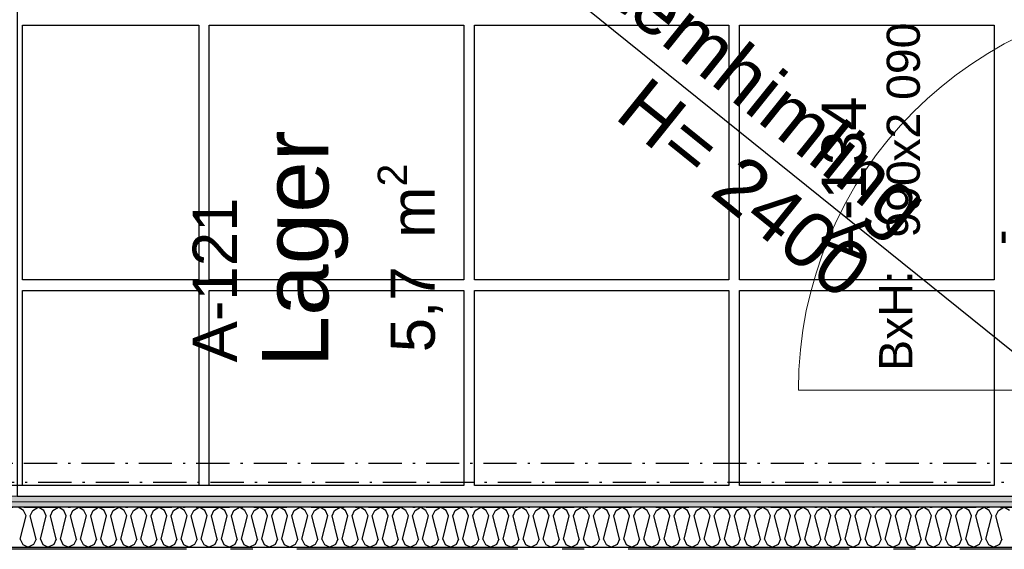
# Model space of a CAD drawing. Header units: millimetres. Extents: x -173281 to 144469, y -85977 to 83288.
# Tile 101 of 256: x -74138 to -71910, y -28217 to -27019. Entities that reach past the tile are written whole.
import ezdxf
from ezdxf.enums import TextEntityAlignment as Align

# ---------------------------------------------------------------- set-up
doc = ezdxf.new("R2010")
doc.units = ezdxf.units.MM
doc.header["$LTSCALE"] = 0.5
doc.header["$MEASUREMENT"] = 0
for name, pattern in [('Akselinje', [1500, 1000, -200, 100, -200]), ('Over snittplan', [260, 150, -50, 10, -50]), ('PLINE', [0]), ('Prikk & stiplet', [1340.555525, 705.555534, -352.777767, 0, -282.222223])]:
    doc.linetypes.add(name, pattern=pattern)
for name, color, linetype in [('223- Bjelker', 7, 'Continuous'), ('242- Ikke-bærende innervegger', 7, 'Continuous'), ('242- Ikke-bærende innervegger (Skravur)', 7, 'Continuous'), ('244- Vinduer_ dører_ foldevegger(Nye konstruksjoner)', 7, 'Continuous'), ('256- Faste himlinger og overflatebehandling(Nye konstruksjoner)', 7, 'Continuous'), ('257- Systemhimlinger(Nye konstruksjoner)', 7, 'Continuous'), ('82-- Modullinjer', 7, 'Continuous'), ('852- Teknisk_symbolsk informasjon_ bygning(Nye konstruksjoner)', 7, 'Continuous'), ('862- M___Nettoareal(Nye konstruksjoner)', 7, 'Continuous'), ('862- M___Nettoareal(Polylinje)(Nye konstruksjoner)', 7, 'Continuous'), ('862- M___Nettoareal(Tekst)(Nye konstruksjoner)', 7, 'Continuous')]:
    doc.layers.add(name, color=color, linetype=linetype)
for name, color, linetype, lineweight in [('234- Vinduer_ dører_ porter(Nye konstruksjoner)', 7, 'Continuous', 0), ('236- Innvendig kledning og overflate', 7, 'Continuous', 0), ('236- Innvendig kledning og overflate(Nye konstruksjoner)', 7, 'Continuous', 0)]:
    doc.layers.add(name, color=color, linetype=linetype, lineweight=lineweight)
doc.styles.add('GENERATED_STYLE_1', font='arial.ttf')
doc.styles.add('GENERATED_STYLE_2', font='arial.ttf')
pattern_1 = [(180, (0, 0), (0, 86.60254), [0, -50]), (180, (-25, -43.3), (0, 86.60254), [0, -50])]

# ---------------------------------------------------------------- blocks, each defined once
blk = doc.blocks.new('Lager_A-121_28', base_point=(-73471.4, -27508.3))
at = {"layer": '862- M___Nettoareal(Polylinje)(Nye konstruksjoner)', "linetype": 'PLINE', "flags": 128}
blk.add_lwpolyline([(-74143.2, -25946.9), (-74143.2, -28096.9), (-71485.7, -28096.9), (-71485.7, -25946.9)], close=True, dxfattribs=at)
at = {"layer": '862- M___Nettoareal(Tekst)(Nye konstruksjoner)', "insert": (-73327.6, -27771.4), "char_height": 100, "attachment_point": 1, "rotation": 90, "style": 'GENERATED_STYLE_1'}
blk.add_mtext('\\A1;{\\pql;\\pt0,12050;\\fArial|b0|i0|c0|p0;\\W1.000000;5,7\\fArial|b0|i0|c0|p0;\\W1.000000;\\A1{\\H.66x;\\S^  ;}\\fArial|b0|i0|c0|p0;\\W1.000000; m\\fArial|b0|i0|c0|p0;\\W1.000000;\\A1{\\H.66x;\\S2^  ;}}', dxfattribs=at)
at = {"layer": '862- M___Nettoareal(Tekst)(Nye konstruksjoner)', "style": 'GENERATED_STYLE_1'}
for tag, height, p in [('DUMMY_862', 150, (-73589.3, -27245.2)), ('ROOM_NAME', 150, (-73589.3, -27805.6)), ('DUMMY_861', 100, (-73746.4, -27405.4)), ('ROOM_NUMBER', 100, (-73746.4, -27794.2)), ('DUMMY_863', 100, (-73353.6, -27771.4))]:
    blk.add_attdef(tag, text='', height=height, rotation=90, dxfattribs=at).set_placement(p, align=Align.TOP_LEFT)
blk = doc.blocks.new('*X385')
at = {"layer": '242- Ikke-bærende innervegger (Skravur)', "linetype": 'PLINE'}
for p, q in [((-74128.9, -28128.9), (-74141.3, -28121.9)), ((-74136.6, -28193.9), (-74123.4, -28141.1)), ((-74123.4, -28141.1), (-74128.9, -28128.9)), ((-74113.8, -28141.1), (-74108.3, -28128.9)), ((-74100.6, -28193.9), (-74113.8, -28141.1)), ((-74108.3, -28128.9), (-74095.8, -28121.9)), ((-74083.4, -28128.9), (-74095.8, -28121.9)), ((-74091, -28193.9), (-74077.8, -28141.1)), ((-74077.8, -28141.1), (-74083.4, -28128.9)), ((-74068.3, -28141.1), (-74062.7, -28128.9)), ((-74055.1, -28193.9), (-74068.3, -28141.1)), ((-74062.7, -28128.9), (-74050.3, -28121.9)), ((-74037.9, -28128.9), (-74050.3, -28121.9)), ((-74045.5, -28193.9), (-74032.3, -28141.1)), ((-74032.3, -28141.1), (-74037.9, -28128.9)), ((-74022.7, -28141.1), (-74017.2, -28128.9)), ((-74009.5, -28193.9), (-74022.7, -28141.1)), ((-74017.2, -28128.9), (-74004.8, -28121.9)), ((-73992.3, -28128.9), (-74004.8, -28121.9)), ((-74000, -28193.9), (-73986.8, -28141.1)), ((-73986.8, -28141.1), (-73992.3, -28128.9)), ((-73977.2, -28141.1), (-73971.7, -28128.9)), ((-73964, -28193.9), (-73977.2, -28141.1)), ((-73971.7, -28128.9), (-73959.2, -28121.9)), ((-73946.8, -28128.9), (-73959.2, -28121.9)), ((-73954.5, -28193.9), (-73941.3, -28141.1)), ((-73941.3, -28141.1), (-73946.8, -28128.9)), ((-73931.7, -28141.1), (-73926.1, -28128.9)), ((-73918.5, -28193.9), (-73931.7, -28141.1)), ((-73926.1, -28128.9), (-73913.7, -28121.9)), ((-73901.3, -28128.9), (-73913.7, -28121.9)), ((-73908.9, -28193.9), (-73895.7, -28141.1)), ((-73895.7, -28141.1), (-73901.3, -28128.9)), ((-73886.2, -28141.1), (-73880.6, -28128.9)), ((-73873, -28193.9), (-73886.2, -28141.1)), ((-73880.6, -28128.9), (-73868.2, -28121.9)), ((-73855.8, -28128.9), (-73868.2, -28121.9)), ((-73863.4, -28193.9), (-73850.2, -28141.1)), ((-73850.2, -28141.1), (-73855.8, -28128.9)), ((-73840.6, -28141.1), (-73835.1, -28128.9)), ((-73827.4, -28193.9), (-73840.6, -28141.1)), ((-73835.1, -28128.9), (-73822.7, -28121.9)), ((-73810.2, -28128.9), (-73822.7, -28121.9)), ((-73817.9, -28193.9), (-73804.7, -28141.1)), ((-73804.7, -28141.1), (-73810.2, -28128.9)), ((-73795.1, -28141.1), (-73789.6, -28128.9)), ((-73781.9, -28193.9), (-73795.1, -28141.1)), ((-73789.6, -28128.9), (-73777.1, -28121.9)), ((-73764.7, -28128.9), (-73777.1, -28121.9)), ((-73772.3, -28193.9), (-73759.1, -28141.1)), ((-73759.1, -28141.1), (-73764.7, -28128.9)), ((-73749.6, -28141.1), (-73744, -28128.9)), ((-73736.4, -28193.9), (-73749.6, -28141.1)), ((-73744, -28128.9), (-73731.6, -28121.9)), ((-73719.2, -28128.9), (-73731.6, -28121.9)), ((-73726.8, -28193.9), (-73713.6, -28141.1)), ((-73713.6, -28141.1), (-73719.2, -28128.9)), ((-73704.1, -28141.1), (-73698.5, -28128.9)), ((-73690.9, -28193.9), (-73704.1, -28141.1)), ((-73698.5, -28128.9), (-73686.1, -28121.9)), ((-73673.6, -28128.9), (-73686.1, -28121.9)), ((-73681.3, -28193.9), (-73668.1, -28141.1)), ((-73668.1, -28141.1), (-73673.6, -28128.9)), ((-73658.5, -28141.1), (-73653, -28128.9)), ((-73645.3, -28193.9), (-73658.5, -28141.1)), ((-73653, -28128.9), (-73640.5, -28121.9)), ((-73628.1, -28128.9), (-73640.5, -28121.9)), ((-73635.8, -28193.9), (-73622.6, -28141.1)), ((-73622.6, -28141.1), (-73628.1, -28128.9)), ((-73613, -28141.1), (-73607.5, -28128.9)), ((-73599.8, -28193.9), (-73613, -28141.1)), ((-73607.5, -28128.9), (-73595, -28121.9)), ((-73582.6, -28128.9), (-73595, -28121.9)), ((-73590.2, -28193.9), (-73577, -28141.1)), ((-73577, -28141.1), (-73582.6, -28128.9)), ((-73567.5, -28141.1), (-73561.9, -28128.9)), ((-73554.3, -28193.9), (-73567.5, -28141.1)), ((-73561.9, -28128.9), (-73549.5, -28121.9)), ((-73537.1, -28128.9), (-73549.5, -28121.9)), ((-73544.7, -28193.9), (-73531.5, -28141.1)), ((-73531.5, -28141.1), (-73537.1, -28128.9)), ((-73521.9, -28141.1), (-73516.4, -28128.9)), ((-73508.7, -28193.9), (-73521.9, -28141.1)), ((-73516.4, -28128.9), (-73504, -28121.9)), ((-73491.5, -28128.9), (-73504, -28121.9)), ((-73499.2, -28193.9), (-73486, -28141.1)), ((-73486, -28141.1), (-73491.5, -28128.9)), ((-73476.4, -28141.1), (-73470.9, -28128.9)), ((-73463.2, -28193.9), (-73476.4, -28141.1)), ((-73470.9, -28128.9), (-73458.4, -28121.9)), ((-73446, -28128.9), (-73458.4, -28121.9)), ((-73453.7, -28193.9), (-73440.5, -28141.1)), ((-73440.5, -28141.1), (-73446, -28128.9)), ((-73430.9, -28141.1), (-73425.3, -28128.9)), ((-73417.7, -28193.9), (-73430.9, -28141.1)), ((-73425.3, -28128.9), (-73412.9, -28121.9)), ((-73400.5, -28128.9), (-73412.9, -28121.9)), ((-73408.1, -28193.9), (-73394.9, -28141.1)), ((-73394.9, -28141.1), (-73400.5, -28128.9)), ((-73385.4, -28141.1), (-73379.8, -28128.9)), ((-73372.2, -28193.9), (-73385.4, -28141.1)), ((-73379.8, -28128.9), (-73367.4, -28121.9)), ((-73354.9, -28128.9), (-73367.4, -28121.9)), ((-73362.6, -28193.9), (-73349.4, -28141.1)), ((-73349.4, -28141.1), (-73354.9, -28128.9)), ((-73339.8, -28141.1), (-73334.3, -28128.9)), ((-73326.6, -28193.9), (-73339.8, -28141.1)), ((-73334.3, -28128.9), (-73321.9, -28121.9)), ((-73309.4, -28128.9), (-73321.9, -28121.9)), ((-73317.1, -28193.9), (-73303.9, -28141.1)), ((-73303.9, -28141.1), (-73309.4, -28128.9)), ((-73294.3, -28141.1), (-73288.8, -28128.9)), ((-73281.1, -28193.9), (-73294.3, -28141.1)), ((-73288.8, -28128.9), (-73276.3, -28121.9)), ((-73263.9, -28128.9), (-73276.3, -28121.9)), ((-73271.5, -28193.9), (-73258.3, -28141.1)), ((-73258.3, -28141.1), (-73263.9, -28128.9)), ((-73248.8, -28141.1), (-73243.2, -28128.9)), ((-73235.6, -28193.9), (-73248.8, -28141.1)), ((-73243.2, -28128.9), (-73230.8, -28121.9)), ((-73218.4, -28128.9), (-73230.8, -28121.9)), ((-73226, -28193.9), (-73212.8, -28141.1)), ((-73212.8, -28141.1), (-73218.4, -28128.9)), ((-73203.3, -28141.1), (-73197.7, -28128.9)), ((-73190.1, -28193.9), (-73203.3, -28141.1)), ((-73197.7, -28128.9), (-73185.3, -28121.9)), ((-73172.8, -28128.9), (-73185.3, -28121.9)), ((-73180.5, -28193.9), (-73167.3, -28141.1)), ((-73167.3, -28141.1), (-73172.8, -28128.9)), ((-73157.7, -28141.1), (-73152.2, -28128.9)), ((-73144.5, -28193.9), (-73157.7, -28141.1)), ((-73152.2, -28128.9), (-73139.7, -28121.9)), ((-73127.3, -28128.9), (-73139.7, -28121.9)), ((-73135, -28193.9), (-73121.8, -28141.1)), ((-73121.8, -28141.1), (-73127.3, -28128.9)), ((-73112.2, -28141.1), (-73106.7, -28128.9)), ((-73099, -28193.9), (-73112.2, -28141.1)), ((-73106.7, -28128.9), (-73094.2, -28121.9)), ((-73081.8, -28128.9), (-73094.2, -28121.9)), ((-73089.4, -28193.9), (-73076.2, -28141.1)), ((-73076.2, -28141.1), (-73081.8, -28128.9)), ((-73066.7, -28141.1), (-73061.1, -28128.9)), ((-73053.5, -28193.9), (-73066.7, -28141.1)), ((-73061.1, -28128.9), (-73048.7, -28121.9)), ((-73036.3, -28128.9), (-73048.7, -28121.9)), ((-73043.9, -28193.9), (-73030.7, -28141.1)), ((-73030.7, -28141.1), (-73036.3, -28128.9)), ((-73021.1, -28141.1), (-73015.6, -28128.9)), ((-73007.9, -28193.9), (-73021.1, -28141.1)), ((-73015.6, -28128.9), (-73003.2, -28121.9)), ((-72990.7, -28128.9), (-73003.2, -28121.9)), ((-72998.4, -28193.9), (-72985.2, -28141.1)), ((-72985.2, -28141.1), (-72990.7, -28128.9)), ((-72975.6, -28141.1), (-72970.1, -28128.9)), ((-72962.4, -28193.9), (-72975.6, -28141.1)), ((-72970.1, -28128.9), (-72957.6, -28121.9)), ((-72945.2, -28128.9), (-72957.6, -28121.9)), ((-72952.9, -28193.9), (-72939.7, -28141.1)), ((-72939.7, -28141.1), (-72945.2, -28128.9)), ((-72930.1, -28141.1), (-72924.5, -28128.9)), ((-72916.9, -28193.9), (-72930.1, -28141.1)), ((-72924.5, -28128.9), (-72912.1, -28121.9)), ((-72899.7, -28128.9), (-72912.1, -28121.9)), ((-72907.3, -28193.9), (-72894.1, -28141.1)), ((-72894.1, -28141.1), (-72899.7, -28128.9)), ((-72884.6, -28141.1), (-72879, -28128.9)), ((-72871.4, -28193.9), (-72884.6, -28141.1)), ((-72879, -28128.9), (-72866.6, -28121.9)), ((-72854.1, -28128.9), (-72866.6, -28121.9)), ((-72861.8, -28193.9), (-72848.6, -28141.1)), ((-72848.6, -28141.1), (-72854.1, -28128.9)), ((-72839, -28141.1), (-72833.5, -28128.9)), ((-72825.8, -28193.9), (-72839, -28141.1)), ((-72833.5, -28128.9), (-72821.1, -28121.9)), ((-72808.6, -28128.9), (-72821.1, -28121.9)), ((-72816.3, -28193.9), (-72803.1, -28141.1)), ((-72803.1, -28141.1), (-72808.6, -28128.9)), ((-72793.5, -28141.1), (-72788, -28128.9)), ((-72780.3, -28193.9), (-72793.5, -28141.1)), ((-72788, -28128.9), (-72775.5, -28121.9)), ((-72763.1, -28128.9), (-72775.5, -28121.9)), ((-72770.7, -28193.9), (-72757.5, -28141.1)), ((-72757.5, -28141.1), (-72763.1, -28128.9)), ((-72748, -28141.1), (-72742.4, -28128.9)), ((-72734.8, -28193.9), (-72748, -28141.1)), ((-72742.4, -28128.9), (-72730, -28121.9)), ((-72717.6, -28128.9), (-72730, -28121.9)), ((-72725.2, -28193.9), (-72712, -28141.1)), ((-72712, -28141.1), (-72717.6, -28128.9)), ((-72702.5, -28141.1), (-72696.9, -28128.9)), ((-72689.3, -28193.9), (-72702.5, -28141.1)), ((-72696.9, -28128.9), (-72684.5, -28121.9)), ((-72672, -28128.9), (-72684.5, -28121.9)), ((-72679.7, -28193.9), (-72666.5, -28141.1)), ((-72666.5, -28141.1), (-72672, -28128.9)), ((-72656.9, -28141.1), (-72651.4, -28128.9)), ((-72643.7, -28193.9), (-72656.9, -28141.1)), ((-72651.4, -28128.9), (-72638.9, -28121.9)), ((-72626.5, -28128.9), (-72638.9, -28121.9)), ((-72634.2, -28193.9), (-72621, -28141.1)), ((-72621, -28141.1), (-72626.5, -28128.9)), ((-72611.4, -28141.1), (-72605.8, -28128.9)), ((-72598.2, -28193.9), (-72611.4, -28141.1)), ((-72605.8, -28128.9), (-72593.4, -28121.9)), ((-72581, -28128.9), (-72593.4, -28121.9)), ((-72588.6, -28193.9), (-72575.4, -28141.1)), ((-72575.4, -28141.1), (-72581, -28128.9)), ((-72565.9, -28141.1), (-72560.3, -28128.9)), ((-72552.7, -28193.9), (-72565.9, -28141.1)), ((-72560.3, -28128.9), (-72547.9, -28121.9)), ((-72535.5, -28128.9), (-72547.9, -28121.9)), ((-72543.1, -28193.9), (-72529.9, -28141.1)), ((-72529.9, -28141.1), (-72535.5, -28128.9)), ((-72520.3, -28141.1), (-72514.8, -28128.9)), ((-72507.1, -28193.9), (-72520.3, -28141.1)), ((-72514.8, -28128.9), (-72502.4, -28121.9)), ((-72489.9, -28128.9), (-72502.4, -28121.9)), ((-72497.6, -28193.9), (-72484.4, -28141.1)), ((-72484.4, -28141.1), (-72489.9, -28128.9)), ((-72474.8, -28141.1), (-72469.3, -28128.9)), ((-72461.6, -28193.9), (-72474.8, -28141.1)), ((-72469.3, -28128.9), (-72456.8, -28121.9)), ((-72444.4, -28128.9), (-72456.8, -28121.9)), ((-72452.1, -28193.9), (-72438.9, -28141.1)), ((-72438.9, -28141.1), (-72444.4, -28128.9)), ((-72429.3, -28141.1), (-72423.7, -28128.9)), ((-72416.1, -28193.9), (-72429.3, -28141.1)), ((-72423.7, -28128.9), (-72411.3, -28121.9)), ((-72398.9, -28128.9), (-72411.3, -28121.9)), ((-72406.5, -28193.9), (-72393.3, -28141.1)), ((-72393.3, -28141.1), (-72398.9, -28128.9)), ((-72383.8, -28141.1), (-72378.2, -28128.9)), ((-72370.6, -28193.9), (-72383.8, -28141.1)), ((-72378.2, -28128.9), (-72365.8, -28121.9)), ((-72353.3, -28128.9), (-72365.8, -28121.9)), ((-72361, -28193.9), (-72347.8, -28141.1)), ((-72347.8, -28141.1), (-72353.3, -28128.9)), ((-72338.2, -28141.1), (-72332.7, -28128.9)), ((-72325, -28193.9), (-72338.2, -28141.1)), ((-72332.7, -28128.9), (-72320.3, -28121.9)), ((-72307.8, -28128.9), (-72320.3, -28121.9)), ((-72315.5, -28193.9), (-72302.3, -28141.1)), ((-72302.3, -28141.1), (-72307.8, -28128.9)), ((-72292.7, -28141.1), (-72287.2, -28128.9)), ((-72279.5, -28193.9), (-72292.7, -28141.1)), ((-72287.2, -28128.9), (-72274.7, -28121.9)), ((-72262.3, -28128.9), (-72274.7, -28121.9)), ((-72269.9, -28193.9), (-72256.7, -28141.1)), ((-72256.7, -28141.1), (-72262.3, -28128.9)), ((-72247.2, -28141.1), (-72241.6, -28128.9)), ((-72234, -28193.9), (-72247.2, -28141.1)), ((-72241.6, -28128.9), (-72229.2, -28121.9)), ((-72216.8, -28128.9), (-72229.2, -28121.9)), ((-72224.4, -28193.9), (-72211.2, -28141.1)), ((-72211.2, -28141.1), (-72216.8, -28128.9)), ((-72201.7, -28141.1), (-72196.1, -28128.9)), ((-72188.5, -28193.9), (-72201.7, -28141.1)), ((-72196.1, -28128.9), (-72183.7, -28121.9)), ((-72171.2, -28128.9), (-72183.7, -28121.9)), ((-72178.9, -28193.9), (-72165.7, -28141.1)), ((-72165.7, -28141.1), (-72171.2, -28128.9)), ((-72156.1, -28141.1), (-72150.6, -28128.9)), ((-72142.9, -28193.9), (-72156.1, -28141.1)), ((-72150.6, -28128.9), (-72138.1, -28121.9)), ((-72125.7, -28128.9), (-72138.1, -28121.9)), ((-72133.4, -28193.9), (-72120.2, -28141.1)), ((-72120.2, -28141.1), (-72125.7, -28128.9)), ((-72110.6, -28141.1), (-72105, -28128.9)), ((-72097.4, -28193.9), (-72110.6, -28141.1)), ((-72105, -28128.9), (-72092.6, -28121.9)), ((-72080.2, -28128.9), (-72092.6, -28121.9)), ((-72087.8, -28193.9), (-72074.6, -28141.1)), ((-72074.6, -28141.1), (-72080.2, -28128.9)), ((-72065.1, -28141.1), (-72059.5, -28128.9)), ((-72051.9, -28193.9), (-72065.1, -28141.1)), ((-72059.5, -28128.9), (-72047.1, -28121.9)), ((-72034.7, -28128.9), (-72047.1, -28121.9)), ((-72042.3, -28193.9), (-72029.1, -28141.1)), ((-72029.1, -28141.1), (-72034.7, -28128.9)), ((-72019.5, -28141.1), (-72014, -28128.9)), ((-72006.3, -28193.9), (-72019.5, -28141.1)), ((-72014, -28128.9), (-72001.6, -28121.9)), ((-71989.1, -28128.9), (-72001.6, -28121.9)), ((-71996.8, -28193.9), (-71983.6, -28141.1)), ((-71983.6, -28141.1), (-71989.1, -28128.9)), ((-71974, -28141.1), (-71968.5, -28128.9)), ((-71960.8, -28193.9), (-71974, -28141.1)), ((-71968.5, -28128.9), (-71956, -28121.9)), ((-71943.6, -28128.9), (-71956, -28121.9)), ((-71951.3, -28193.9), (-71938.1, -28141.1)), ((-71938.1, -28141.1), (-71943.6, -28128.9)), ((-71928.5, -28141.1), (-71922.9, -28128.9)), ((-71915.3, -28193.9), (-71928.5, -28141.1)), ((-71922.9, -28128.9), (-71910.5, -28121.9)), ((-71898.1, -28128.9), (-71910.5, -28121.9)), ((-74136.6, -28193.9), (-74131, -28206)), ((-74131, -28206), (-74118.6, -28211.9)), ((-74106.2, -28206), (-74118.6, -28211.9)), ((-74100.6, -28193.9), (-74106.2, -28206)), ((-74091, -28193.9), (-74085.5, -28206)), ((-74085.5, -28206), (-74073.1, -28211.9)), ((-74060.6, -28206), (-74073.1, -28211.9)), ((-74055.1, -28193.9), (-74060.6, -28206)), ((-74045.5, -28193.9), (-74040, -28206)), ((-74040, -28206), (-74027.5, -28211.9)), ((-74015.1, -28206), (-74027.5, -28211.9)), ((-74009.5, -28193.9), (-74015.1, -28206)), ((-74000, -28193.9), (-73994.4, -28206)), ((-73994.4, -28206), (-73982, -28211.9)), ((-73969.6, -28206), (-73982, -28211.9)), ((-73964, -28193.9), (-73969.6, -28206)), ((-73954.5, -28193.9), (-73948.9, -28206)), ((-73948.9, -28206), (-73936.5, -28211.9)), ((-73924, -28206), (-73936.5, -28211.9)), ((-73918.5, -28193.9), (-73924, -28206)), ((-73908.9, -28193.9), (-73903.4, -28206)), ((-73903.4, -28206), (-73890.9, -28211.9)), ((-73878.5, -28206), (-73890.9, -28211.9)), ((-73873, -28193.9), (-73878.5, -28206)), ((-73863.4, -28193.9), (-73857.9, -28206)), ((-73857.9, -28206), (-73845.4, -28211.9)), ((-73833, -28206), (-73845.4, -28211.9)), ((-73827.4, -28193.9), (-73833, -28206)), ((-73817.9, -28193.9), (-73812.3, -28206)), ((-73812.3, -28206), (-73799.9, -28211.9)), ((-73787.5, -28206), (-73799.9, -28211.9)), ((-73781.9, -28193.9), (-73787.5, -28206)), ((-73772.3, -28193.9), (-73766.8, -28206)), ((-73766.8, -28206), (-73754.4, -28211.9)), ((-73741.9, -28206), (-73754.4, -28211.9)), ((-73736.4, -28193.9), (-73741.9, -28206)), ((-73726.8, -28193.9), (-73721.3, -28206)), ((-73721.3, -28206), (-73708.8, -28211.9)), ((-73696.4, -28206), (-73708.8, -28211.9)), ((-73690.9, -28193.9), (-73696.4, -28206)), ((-73681.3, -28193.9), (-73675.7, -28206)), ((-73675.7, -28206), (-73663.3, -28211.9)), ((-73650.9, -28206), (-73663.3, -28211.9)), ((-73645.3, -28193.9), (-73650.9, -28206)), ((-73635.8, -28193.9), (-73630.2, -28206)), ((-73630.2, -28206), (-73617.8, -28211.9)), ((-73605.3, -28206), (-73617.8, -28211.9)), ((-73599.8, -28193.9), (-73605.3, -28206)), ((-73590.2, -28193.9), (-73584.7, -28206)), ((-73584.7, -28206), (-73572.3, -28211.9)), ((-73559.8, -28206), (-73572.3, -28211.9)), ((-73554.3, -28193.9), (-73559.8, -28206)), ((-73544.7, -28193.9), (-73539.2, -28206)), ((-73539.2, -28206), (-73526.7, -28211.9)), ((-73514.3, -28206), (-73526.7, -28211.9)), ((-73508.7, -28193.9), (-73514.3, -28206)), ((-73499.2, -28193.9), (-73493.6, -28206)), ((-73493.6, -28206), (-73481.2, -28211.9)), ((-73468.8, -28206), (-73481.2, -28211.9)), ((-73463.2, -28193.9), (-73468.8, -28206)), ((-73453.7, -28193.9), (-73448.1, -28206)), ((-73448.1, -28206), (-73435.7, -28211.9)), ((-73423.2, -28206), (-73435.7, -28211.9)), ((-73417.7, -28193.9), (-73423.2, -28206)), ((-73408.1, -28193.9), (-73402.6, -28206)), ((-73402.6, -28206), (-73390.1, -28211.9)), ((-73377.7, -28206), (-73390.1, -28211.9)), ((-73372.2, -28193.9), (-73377.7, -28206)), ((-73362.6, -28193.9), (-73357.1, -28206)), ((-73357.1, -28206), (-73344.6, -28211.9)), ((-73332.2, -28206), (-73344.6, -28211.9)), ((-73326.6, -28193.9), (-73332.2, -28206)), ((-73317.1, -28193.9), (-73311.5, -28206)), ((-73311.5, -28206), (-73299.1, -28211.9)), ((-73286.7, -28206), (-73299.1, -28211.9)), ((-73281.1, -28193.9), (-73286.7, -28206)), ((-73271.5, -28193.9), (-73266, -28206)), ((-73266, -28206), (-73253.6, -28211.9)), ((-73241.1, -28206), (-73253.6, -28211.9)), ((-73235.6, -28193.9), (-73241.1, -28206)), ((-73226, -28193.9), (-73220.5, -28206)), ((-73220.5, -28206), (-73208, -28211.9)), ((-73195.6, -28206), (-73208, -28211.9)), ((-73190.1, -28193.9), (-73195.6, -28206)), ((-73180.5, -28193.9), (-73174.9, -28206)), ((-73174.9, -28206), (-73162.5, -28211.9)), ((-73150.1, -28206), (-73162.5, -28211.9)), ((-73144.5, -28193.9), (-73150.1, -28206)), ((-73135, -28193.9), (-73129.4, -28206)), ((-73129.4, -28206), (-73117, -28211.9)), ((-73104.5, -28206), (-73117, -28211.9)), ((-73099, -28193.9), (-73104.5, -28206)), ((-73089.4, -28193.9), (-73083.9, -28206)), ((-73083.9, -28206), (-73071.5, -28211.9)), ((-73059, -28206), (-73071.5, -28211.9)), ((-73053.5, -28193.9), (-73059, -28206)), ((-73043.9, -28193.9), (-73038.4, -28206)), ((-73038.4, -28206), (-73025.9, -28211.9)), ((-73013.5, -28206), (-73025.9, -28211.9)), ((-73007.9, -28193.9), (-73013.5, -28206)), ((-72998.4, -28193.9), (-72992.8, -28206)), ((-72992.8, -28206), (-72980.4, -28211.9)), ((-72968, -28206), (-72980.4, -28211.9)), ((-72962.4, -28193.9), (-72968, -28206)), ((-72952.9, -28193.9), (-72947.3, -28206)), ((-72947.3, -28206), (-72934.9, -28211.9)), ((-72922.4, -28206), (-72934.9, -28211.9)), ((-72916.9, -28193.9), (-72922.4, -28206)), ((-72907.3, -28193.9), (-72901.8, -28206)), ((-72901.8, -28206), (-72889.3, -28211.9)), ((-72876.9, -28206), (-72889.3, -28211.9)), ((-72871.4, -28193.9), (-72876.9, -28206)), ((-72861.8, -28193.9), (-72856.3, -28206)), ((-72856.3, -28206), (-72843.8, -28211.9)), ((-72831.4, -28206), (-72843.8, -28211.9)), ((-72825.8, -28193.9), (-72831.4, -28206)), ((-72816.3, -28193.9), (-72810.7, -28206)), ((-72810.7, -28206), (-72798.3, -28211.9)), ((-72785.9, -28206), (-72798.3, -28211.9)), ((-72780.3, -28193.9), (-72785.9, -28206)), ((-72770.7, -28193.9), (-72765.2, -28206)), ((-72765.2, -28206), (-72752.8, -28211.9)), ((-72740.3, -28206), (-72752.8, -28211.9)), ((-72734.8, -28193.9), (-72740.3, -28206)), ((-72725.2, -28193.9), (-72719.7, -28206)), ((-72719.7, -28206), (-72707.2, -28211.9)), ((-72694.8, -28206), (-72707.2, -28211.9)), ((-72689.3, -28193.9), (-72694.8, -28206)), ((-72679.7, -28193.9), (-72674.1, -28206)), ((-72674.1, -28206), (-72661.7, -28211.9)), ((-72649.3, -28206), (-72661.7, -28211.9)), ((-72643.7, -28193.9), (-72649.3, -28206)), ((-72634.2, -28193.9), (-72628.6, -28206)), ((-72628.6, -28206), (-72616.2, -28211.9)), ((-72603.7, -28206), (-72616.2, -28211.9)), ((-72598.2, -28193.9), (-72603.7, -28206)), ((-72588.6, -28193.9), (-72583.1, -28206)), ((-72583.1, -28206), (-72570.7, -28211.9)), ((-72558.2, -28206), (-72570.7, -28211.9)), ((-72552.7, -28193.9), (-72558.2, -28206)), ((-72543.1, -28193.9), (-72537.6, -28206)), ((-72537.6, -28206), (-72525.1, -28211.9)), ((-72512.7, -28206), (-72525.1, -28211.9)), ((-72507.1, -28193.9), (-72512.7, -28206)), ((-72497.6, -28193.9), (-72492, -28206)), ((-72492, -28206), (-72479.6, -28211.9)), ((-72467.2, -28206), (-72479.6, -28211.9)), ((-72461.6, -28193.9), (-72467.2, -28206)), ((-72452.1, -28193.9), (-72446.5, -28206)), ((-72446.5, -28206), (-72434.1, -28211.9)), ((-72421.6, -28206), (-72434.1, -28211.9)), ((-72416.1, -28193.9), (-72421.6, -28206)), ((-72406.5, -28193.9), (-72401, -28206)), ((-72401, -28206), (-72388.5, -28211.9)), ((-72376.1, -28206), (-72388.5, -28211.9)), ((-72370.6, -28193.9), (-72376.1, -28206)), ((-72361, -28193.9), (-72355.4, -28206)), ((-72355.4, -28206), (-72343, -28211.9)), ((-72330.6, -28206), (-72343, -28211.9)), ((-72325, -28193.9), (-72330.6, -28206)), ((-72315.5, -28193.9), (-72309.9, -28206)), ((-72309.9, -28206), (-72297.5, -28211.9)), ((-72285.1, -28206), (-72297.5, -28211.9)), ((-72279.5, -28193.9), (-72285.1, -28206)), ((-72269.9, -28193.9), (-72264.4, -28206)), ((-72264.4, -28206), (-72252, -28211.9)), ((-72239.5, -28206), (-72252, -28211.9)), ((-72234, -28193.9), (-72239.5, -28206)), ((-72224.4, -28193.9), (-72218.9, -28206)), ((-72218.9, -28206), (-72206.4, -28211.9)), ((-72194, -28206), (-72206.4, -28211.9)), ((-72188.5, -28193.9), (-72194, -28206)), ((-72178.9, -28193.9), (-72173.3, -28206)), ((-72173.3, -28206), (-72160.9, -28211.9)), ((-72148.5, -28206), (-72160.9, -28211.9)), ((-72142.9, -28193.9), (-72148.5, -28206)), ((-72133.4, -28193.9), (-72127.8, -28206)), ((-72127.8, -28206), (-72115.4, -28211.9)), ((-72102.9, -28206), (-72115.4, -28211.9)), ((-72097.4, -28193.9), (-72102.9, -28206)), ((-72087.8, -28193.9), (-72082.3, -28206)), ((-72082.3, -28206), (-72069.9, -28211.9)), ((-72057.4, -28206), (-72069.9, -28211.9)), ((-72051.9, -28193.9), (-72057.4, -28206)), ((-72042.3, -28193.9), (-72036.8, -28206)), ((-72036.8, -28206), (-72024.3, -28211.9)), ((-72011.9, -28206), (-72024.3, -28211.9)), ((-72006.3, -28193.9), (-72011.9, -28206)), ((-71996.8, -28193.9), (-71991.2, -28206)), ((-71991.2, -28206), (-71978.8, -28211.9)), ((-71966.4, -28206), (-71978.8, -28211.9)), ((-71960.8, -28193.9), (-71966.4, -28206)), ((-71951.3, -28193.9), (-71945.7, -28206)), ((-71945.7, -28206), (-71933.3, -28211.9)), ((-71920.8, -28206), (-71933.3, -28211.9)), ((-71915.3, -28193.9), (-71920.8, -28206))]:
    blk.add_line(p, q, dxfattribs=at)
blk = doc.blocks.new('Dørstempel[83]', base_point=(-71360.7, -27411.9))
at = {"layer": '852- Teknisk_symbolsk informasjon_ bygning(Nye konstruksjoner)', "char_height": 75, "attachment_point": 1, "rotation": 90, "style": 'GENERATED_STYLE_1'}
for s, insert in [('\\A1;{\\pql;\\pt0,50;\\fArial|b0|i0|c0|p0;\\W1.000000;x2\xa0090\\fArial|b0|i0|c0|p0;\\W1.000000;\\A1{\\H.66x;\\S^  ;}\\fArial|b0|i0|c0|p0;\\W1.000000;\\fArial|b0|i0|c0|p0;\\W1.000000;\\A1{\\H.66x;\\S^  ;}}', (-72175.7, -27340.5)), ('\\A1;{\\pql;\\pt0,50;\\fArial|b0|i0|c0|p0;\\W1.000000;990\\fArial|b0|i0|c0|p0;\\W1.000000;\\A1{\\H.66x;\\S^  ;}\\fArial|b0|i0|c0|p0;\\W1.000000;\\fArial|b0|i0|c0|p0;\\W1.000000;\\A1{\\H.66x;\\S^  ;}}', (-72175.7, -27512.1))]:
    blk.add_mtext(s, dxfattribs=dict(at, insert=insert))
at = {"layer": '852- Teknisk_symbolsk informasjon_ bygning(Nye konstruksjoner)', "style": 'GENERATED_STYLE_1'}
for tag, p in [('DUMMY_228', (-72192.8, -27031.7)), ('DUMMY_230', (-72074.9, -27512.1)), ('DUMMY_232', (-71957.1, -27529.3)), ('DUMMY_234', (-71839.2, -27529.3))]:
    blk.add_attdef(tag, text='', height=75, rotation=90, dxfattribs=at).set_placement(p, align=Align.TOP_LEFT)
blk.add_attdef('AC_WIDO_ID', text='', height=100, rotation=90, dxfattribs=at).set_placement((-72192.8, -27379.4), align=Align.BOTTOM_CENTER)
for tag, p in [('DUMMY_229', (-72074.9, -27569.3)), ('DUMMY_231', (-71957.1, -27569.3)), ('DUMMY_233', (-71839.2, -27569.3)), ('strUnitPrefix', (-72192.8, -27586.4))]:
    blk.add_attdef(tag, text='', height=75, rotation=90, dxfattribs=at).set_placement(p, align=Align.TOP_RIGHT)
blk = doc.blocks.new('Dør[42]')
at = {"layer": '234- Vinduer_ dører_ porter(Nye konstruksjoner)', "linetype": 'PLINE'}
for p, q in [((-71485.7, -26901.9), (-71485.7, -27921.9)), ((-71485.7, -26916.9), (-71485.7, -26901.9)), ((-71485.7, -26901.9), (-71393.7, -26901.9)), ((-71485.7, -26966.9), (-71485.7, -26916.9)), ((-71485.7, -26916.9), (-71393.7, -26916.9)), ((-71393.7, -26916.9), (-71393.7, -26901.9)), ((-71393.7, -26916.9), (-71393.7, -26966.9)), ((-71360.7, -26901.9), (-71360.7, -27921.9)), ((-71485.7, -26966.9), (-71485.7, -27856.9)), ((-71393.7, -26966.9), (-71485.7, -26966.9)), ((-71393.7, -27856.9), (-71393.7, -26966.9)), ((-71485.7, -27856.9), (-72375.7, -27856.9)), ((-71485.7, -27906.9), (-71485.7, -27856.9)), ((-71485.7, -27856.9), (-71393.7, -27856.9)), ((-71393.7, -27856.9), (-71393.7, -27906.9)), ((-71485.7, -27906.9), (-71485.7, -27921.9)), ((-71393.7, -27906.9), (-71485.7, -27906.9)), ((-71393.7, -27906.9), (-71393.7, -27921.9)), ((-71485.7, -27921.9), (-71393.7, -27921.9))]:
    blk.add_line(p, q, dxfattribs=at)
blk.add_arc((-71485.7, -27856.9), 890, 90, 180, dxfattribs=at)
at = {"layer": '236- Innvendig kledning og overflate(Nye konstruksjoner)', "linetype": 'PLINE'}
for p, q in [((-71485.7, -26901.9), (-71473.2, -26901.9)), ((-71485.7, -26901.9), (-71473.2, -26901.9)), ((-71373.2, -26901.9), (-71360.7, -26901.9)), ((-71485.7, -27921.9), (-71473.2, -27921.9)), ((-71485.7, -27921.9), (-71473.2, -27921.9)), ((-71373.2, -27921.9), (-71360.7, -27921.9))]:
    blk.add_line(p, q, dxfattribs=at)
at = {"layer": '244- Vinduer_ dører_ foldevegger(Nye konstruksjoner)', "linetype": 'PLINE'}
for p, q in [((-71473.2, -26901.9), (-71393.7, -26901.9)), ((-71473.2, -26901.9), (-71393.7, -26901.9)), ((-71393.7, -26901.9), (-71373.2, -26901.9)), ((-71473.2, -27921.9), (-71393.7, -27921.9)), ((-71473.2, -27921.9), (-71393.7, -27921.9)), ((-71393.7, -27921.9), (-71373.2, -27921.9))]:
    blk.add_line(p, q, dxfattribs=at)
at = {"layer": '852- Teknisk_symbolsk informasjon_ bygning(Nye konstruksjoner)'}
ref = blk.add_blockref('Dørstempel[83]', (-71360.7, -27411.9), dxfattribs=at)
ref.add_attrib('AC_WIDO_ID', 'A-134', dxfattribs={"color": 7, "height": 100, "rotation": 90, "style": 'GENERATED_STYLE_1'}).set_placement((-72192.8, -27379.4), align=Align.BOTTOM_CENTER)
ref.add_attrib('strUnitPrefix', 'BxH:', dxfattribs={"color": 7, "height": 75, "rotation": 90, "style": 'GENERATED_STYLE_1'}).set_placement((-72192.8, -27586.4), align=Align.TOP_RIGHT)
ref.add_attrib('DUMMY_232', '-', dxfattribs={"color": 7, "height": 75, "rotation": 90, "style": 'GENERATED_STYLE_1'}).set_placement((-71957.1, -27529.3), align=Align.TOP_LEFT)
ref.add_attrib('DUMMY_234', '-', dxfattribs={"color": 7, "height": 75, "rotation": 90, "style": 'GENERATED_STYLE_1'}).set_placement((-71839.2, -27529.3), align=Align.TOP_LEFT)
blk = doc.blocks.new('Standard grid marker[259]', base_point=(20939.5, -28216.9))
at = {"layer": '82-- Modullinjer', "linetype": 'Akselinje'}
blk.add_line((20739.5, -28216.9), (-81321.3, -28216.9), dxfattribs=at)
at = {"layer": '82-- Modullinjer', "style": 'GENERATED_STYLE_2'}
for tag, p in [('AC_MarkerText_1_1', (-81898.8, -28256.9)), ('AC_MarkerText_1_0', (21062, -28256.9))]:
    blk.add_attdef(tag, text='', height=175, rotation=90, dxfattribs=at).set_placement(p, align=Align.TOP_CENTER)

msp = doc.modelspace()

# ---------------------------------------------------------------- hatches: boundary and pattern name
at = {"layer": '242- Ikke-bærende innervegger (Skravur)', "linetype": 'Continuous'}
h = msp.add_hatch(dxfattribs=at)
h.set_pattern_fill('Gips', color=256, style=0, pattern_type=2)
h.set_pattern_definition(pattern_1)
h.paths.add_polyline_path([(-75210.7, -28096.9), (-75210.7, -28109.4), (-68548.2, -28109.4), (-68548.2, -28096.9)])
h = msp.add_hatch(dxfattribs=at)
h.set_pattern_fill('Gips', color=256, style=0, pattern_type=2)
h.set_pattern_definition(pattern_1)
h.paths.add_polyline_path([(-75210.7, -28121.9), (-68548.2, -28121.9), (-68548.2, -28109.4), (-75210.7, -28109.4)])

# ---------------------------------------------------------------- linework, layer by layer
at = {"layer": '223- Bjelker', "linetype": 'Over snittplan'}
for p, q in [((-77768.2, -28021.9), (-70408.7, -28021.9)), ((-77768.2, -28121.9), (-70408.7, -28121.9))]:
    msp.add_line(p, q, dxfattribs=at)
at = {"layer": '223- Bjelker', "linetype": 'Prikk & stiplet'}
msp.add_line((-77768.2, -28071.9), (-70408.7, -28071.9), dxfattribs=at)
at = {"layer": '236- Innvendig kledning og overflate', "linetype": 'PLINE'}
msp.add_line((-68548.2, -28109.4), (-75210.7, -28109.4), dxfattribs=at)
at = {"layer": '236- Innvendig kledning og overflate', "linetype": 'PLINE', "flags": 128}
msp.add_lwpolyline([(-68548.2, -28096.9), (-75210.7, -28096.9)], dxfattribs=at)
at = {"layer": '242- Ikke-bærende innervegger', "linetype": 'PLINE'}
msp.add_line((-68758.2, -28121.9), (-75210.7, -28121.9), dxfattribs=at)
at = {"layer": '242- Ikke-bærende innervegger', "linetype": 'PLINE', "flags": 128}
msp.add_lwpolyline([(-75210.7, -28211.9), (-68768.2, -28211.9)], dxfattribs=at)
at = {"layer": '256- Faste himlinger og overflatebehandling(Nye konstruksjoner)', "linetype": 'Over snittplan', "flags": 128}
msp.add_lwpolyline([(-69600.7, -28066.2), (-77218.2, -28066.2)], dxfattribs=at)
at = {"layer": '257- Systemhimlinger(Nye konstruksjoner)', "linetype": 'PLINE'}
msp.add_line((-71485.7, -28096.9), (-74155.7, -25946.9), dxfattribs=at)
at = {"layer": '257- Systemhimlinger(Nye konstruksjoner)', "linetype": 'PLINE', "flags": 128}
for points in [[(-74131.7, -27031.4), (-73732.7, -27031.4)], [(-74131.7, -27607.4), (-74131.7, -27031.4)], [(-73732.7, -27031.4), (-73732.7, -27607.4)], [(-73708.7, -27031.4), (-73132.7, -27031.4)], [(-73708.7, -27607.4), (-73708.7, -27031.4)], [(-73132.7, -27031.4), (-73132.7, -27607.4)], [(-73108.7, -27031.4), (-72532.7, -27031.4)], [(-73108.7, -27607.4), (-73108.7, -27031.4)], [(-72532.7, -27031.4), (-72532.7, -27607.4)], [(-72508.7, -27031.4), (-71932.7, -27031.4)], [(-72508.7, -27607.4), (-72508.7, -27031.4)], [(-71932.7, -27031.4), (-71932.7, -27607.4)], [(-73732.7, -27607.4), (-74131.7, -27607.4)], [(-73132.7, -27607.4), (-73708.7, -27607.4)], [(-72532.7, -27607.4), (-73108.7, -27607.4)], [(-71932.7, -27607.4), (-72508.7, -27607.4)], [(-74131.7, -27631.4), (-73732.7, -27631.4)], [(-74131.7, -28072.9), (-74131.7, -27631.4)], [(-73732.7, -27631.4), (-73732.7, -28072.9)], [(-73708.7, -27631.4), (-73132.7, -27631.4)], [(-73708.7, -28072.9), (-73708.7, -27631.4)], [(-73132.7, -27631.4), (-73132.7, -28072.9)], [(-73108.7, -27631.4), (-72532.7, -27631.4)], [(-73108.7, -28072.9), (-73108.7, -27631.4)], [(-72532.7, -27631.4), (-72532.7, -28072.9)], [(-72508.7, -27631.4), (-71932.7, -27631.4)], [(-72508.7, -28072.9), (-72508.7, -27631.4)], [(-71932.7, -27631.4), (-71932.7, -28072.9)], [(-73732.7, -28072.9), (-74131.7, -28072.9)], [(-73132.7, -28072.9), (-73708.7, -28072.9)], [(-72532.7, -28072.9), (-73108.7, -28072.9)], [(-71932.7, -28072.9), (-72508.7, -28072.9)]]:
    msp.add_lwpolyline(points, dxfattribs=at)

# ---------------------------------------------------------------- block references
at = {"layer": '242- Ikke-bærende innervegger'}
msp.add_blockref('*X385', (0, 0), dxfattribs=at)
at = {"layer": '244- Vinduer_ dører_ foldevegger(Nye konstruksjoner)', "linetype": 'PLINE'}
msp.add_blockref('Dør[42]', (0, 0), dxfattribs=at)
at = {"layer": '82-- Modullinjer', "linetype": 'PLINE'}
msp.add_blockref('Standard grid marker[259]', (20939.5, -28216.9), dxfattribs=at)
at = {"layer": '862- M___Nettoareal(Nye konstruksjoner)', "linetype": 'Continuous'}
ref = msp.add_blockref('Lager_A-121_28', (-73471.4, -27508.3), dxfattribs=at)
ref.add_attrib('ROOM_NAME', 'Lager', dxfattribs={"layer": '862- M___Nettoareal(Tekst)(Nye konstruksjoner)', "color": 7, "height": 150, "rotation": 90, "style": 'GENERATED_STYLE_1'}).set_placement((-73589.3, -27805.6), align=Align.TOP_LEFT)
ref.add_attrib('ROOM_NUMBER', 'A-121', dxfattribs={"layer": '862- M___Nettoareal(Tekst)(Nye konstruksjoner)', "color": 7, "height": 100, "rotation": 90, "style": 'GENERATED_STYLE_1'}).set_placement((-73746.4, -27794.2), align=Align.TOP_LEFT)

# ---------------------------------------------------------------- texts
at = {"layer": '257- Systemhimlinger(Nye konstruksjoner)', "linetype": 'Continuous', "char_height": 125, "rotation": 321.1575, "style": 'GENERATED_STYLE_1'}
for s, insert, attachment_point in [('\\A1;{\\pql;\\fArial|b0|i0|c0|p0;\\W1.000000;Systemhimling}', (-72952.9, -26699.9), 1), ('\\A1;{\\pql;\\fArial|b0|i0|c0|p0;\\W1.000000;H= 2\\fArial|b0|i0|c0|p0;\\W1.000000;40\\fArial|b0|i0|c0|p0;\\W1.000000;0}', (-72796.2, -27241.5), 7)]:
    msp.add_mtext(s, dxfattribs=dict(at, insert=insert, attachment_point=attachment_point))

doc.saveas('drawing.dxf')
